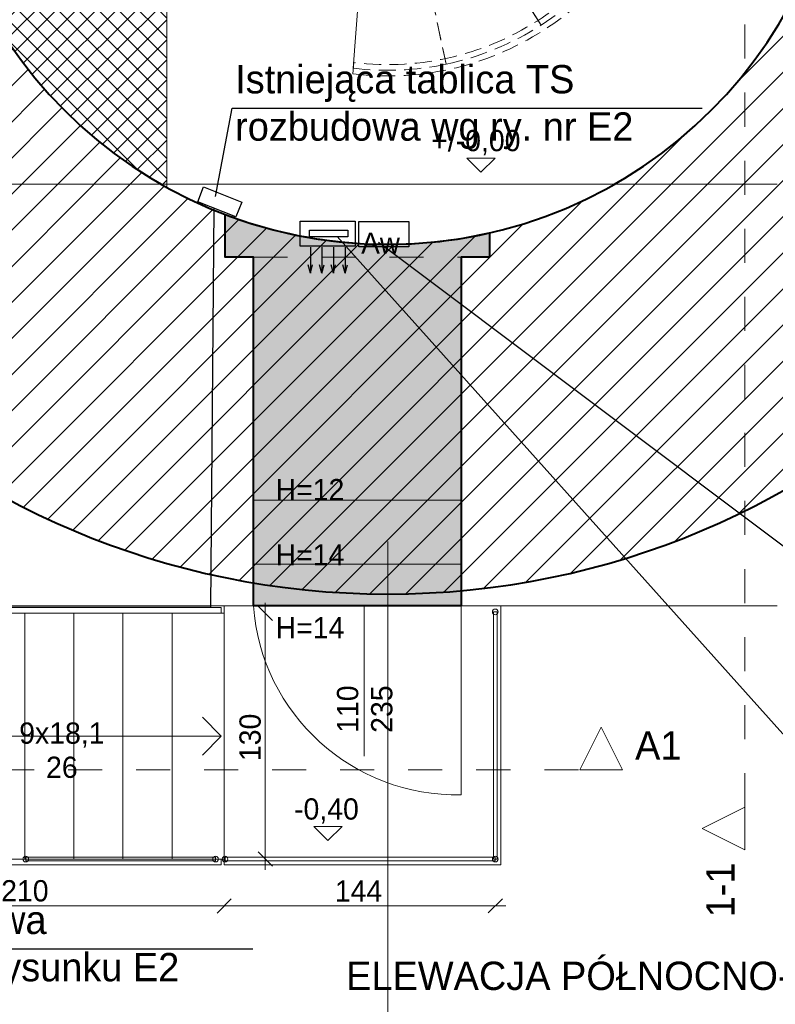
# Model space of a CAD drawing. Header units: centimetres. Extents: x 13236 to 130629, y -361 to 3059.
# Tile 4 of 71: x 14425 to 14825, y 326 to 847. Entities that reach past the tile are written whole.
import ezdxf

# ---------------------------------------------------------------- set-up
doc = ezdxf.new("R2010")
doc.units = ezdxf.units.CM
doc.header["$MEASUREMENT"] = 0
for name, pattern in [('Kropkowana gęsto', [13.229166, 0, -13.229166]), ('Przerywana', [36, 18, -18]), ('Przerywana gęsta', [13.5, 9, -4.5]), ('Wipeout_Contour', [100, 0, -100])]:
    doc.linetypes.add(name, pattern=pattern)
for name, color, linetype, lineweight in [('0_Nr_pióra__1', 7, 'Continuous', 13), ('0_Nr_pióra__101', 253, 'Continuous', 5), ('0_Nr_pióra__103', 7, 'Continuous', 5), ('0_Nr_pióra__104', 7, 'Continuous', 5), ('0_Nr_pióra__11', 7, 'Continuous', 13), ('0_Nr_pióra__61', 251, 'Continuous', 13), ('0_Nr_pióra__7', 7, 'Continuous', 20), ('0_Nr_pióra__71', 7, 'Continuous', 13), ('inw_legenda_Nr_pióra__1', 7, 'Continuous', 13), ('inw_przekrój _Nr_pióra__101', 253, 'Continuous', 5), ('inw_przekrój _Nr_pióra__61', 251, 'Continuous', 13), ('inw_wymiarowanie_Nr_pióra__1', 7, 'Continuous', 13), ('inw_ściany zewnętrzne_Nr_pióra__168', 7, 'Continuous', 5), ('inw_ściany zewnętrzne_Nr_pióra__27', 7, 'Continuous', 40), ('inw_ściany zewnętrzne_Nr_pióra__87', 7, 'Continuous', 13), ('Rozbiórka_0_Nr_pióra__1', 7, 'Continuous', 13), ('Rozbiórka_0_Nr_pióra__101', 253, 'Continuous', 5), ('Rozbiórka_inw_schody zewnętrzne_Nr_pióra__121', 255, 'Continuous', 0), ('Rozbiórka_inw_schody zewnętrzne_Nr_pióra__27', 7, 'Continuous', 40)]:
    doc.layers.add(name, color=color, linetype=linetype, lineweight=lineweight)
for name, color, linetype in [('inw_przekrój', 7, 'Continuous'), ('inw_wymiarowanie', 7, 'Continuous'), ('inw_ściany zewnętrzne', 7, 'Continuous')]:
    doc.layers.add(name, color=color, linetype=linetype)
doc.styles.add('STYL_AUTOMATYCZNY_1', font='GOTHIC.TTF')
doc.dimstyles.new('STYL_AUTOMATYCZNY__1', dxfattribs={"dimtxt": 11.25, "dimasz": 7.125, "dimexe": 0.18, "dimexo": 0.0625, "dimgap": 0.09, "dimtad": 1, "dimtih": 1, "dimtoh": 1, "dimdec": 0, "dimzin": 0, "dimdsep": 46, "dimtxsty": 'STYL_AUTOMATYCZNY_1', "dimblk": 'ARROWHEAD_6', "dimblk1": 'ARROWHEAD_6', "dimblk2": 'ARROWHEAD_6', "dimcen": 0.09, "dimse1": 1, "dimse2": 1, "dimclrd": 256, "dimclre": 256, "dimclrt": 256, "dimadec": 1, "dimazin": 0, "dimtfac": 1, "dimtdec": 4, "dimtmove": 0, "dimatfit": 3, "dimfxl": 1, "dimtolj": 1, "dimtzin": 0, "dimarcsym": 0})
doc.dimstyles.new('STYL_AUTOMATYCZNY__2', dxfattribs={"dimtxt": 11.25, "dimasz": 7.125, "dimexe": 0.18, "dimexo": 0.0625, "dimgap": 0.09, "dimtad": 1, "dimdec": 0, "dimzin": 0, "dimdsep": 46, "dimtxsty": 'STYL_AUTOMATYCZNY_1', "dimblk": 'ARROWHEAD_6', "dimblk1": 'ARROWHEAD_6', "dimblk2": 'ARROWHEAD_6', "dimcen": 0.09, "dimse1": 1, "dimse2": 1, "dimclrd": 256, "dimclre": 256, "dimclrt": 256, "dimadec": 1, "dimazin": 0, "dimtfac": 1, "dimtdec": 4, "dimtmove": 0, "dimatfit": 3, "dimfxl": 1, "dimtolj": 1, "dimtzin": 0, "dimarcsym": 0})

# ---------------------------------------------------------------- blocks, each defined once
blk = doc.blocks.new('Strop_22_4', base_point=(14680.08, 536.83))
at = {"layer": '0_Nr_pióra__1', "linetype": 'Continuous', "flags": 128}
blk.add_lwpolyline([(14680.08, 536.83), (14533.56, 536.81), (14533.58, 399.83), (14680.08, 399.83)], close=True, dxfattribs=at)
blk = doc.blocks.new('Strop_23_4', base_point=(14862.23, 969.13))
at = {"layer": '0_Nr_pióra__1', "linetype": 'Continuous', "flags": 128}
blk.add_lwpolyline([(14862.23, 969.13), (14503.23, 969.14), (14503.23, 758.2, 0.569792)], format="xyb", close=True, dxfattribs=at)
blk = doc.blocks.new('Schody_2_4', base_point=(7331.23, 289.46))
at = {"layer": '0_Nr_pióra__11', "linetype": 'Przerywana gęsta', "flags": 128}
for points in [[(14348.88, 535.83), (14324.08, 535.83), (14324.08, 529.83), (14351.28, 529.83)], [(14400.88, 405.83), (14324.08, 405.83), (14324.08, 399.83), (14403.28, 399.83)]]:
    blk.add_lwpolyline(points, close=True, dxfattribs=at)
at = {"layer": '0_Nr_pióra__11', "linetype": 'Continuous', "flags": 128}
for points in [[(14354.27, 535.83), (14356.67, 529.83), (14532.08, 529.83), (14532.08, 535.83)], [(14406.27, 405.83), (14408.67, 399.83), (14532.08, 399.83), (14532.08, 405.83)]]:
    blk.add_lwpolyline(points, close=True, dxfattribs=at)
at = {"linetype": 'Wipeout_Contour', "ltscale": 57379.438034}
blk.add_wipeout([(14324.08, 532.83), (14324.08, 402.83), (14350.08, 402.83), (14350.08, 532.83)], dxfattribs=at)
at = {"layer": '0_Nr_pióra__11', "linetype": 'Przerywana gęsta'}
for p, q in [((14324.08, 532.83), (14324.08, 402.83)), ((14350.08, 532.83), (14324.08, 532.83)), ((14350.08, 402.83), (14350.08, 532.83)), ((14324.08, 402.83), (14350.08, 402.83))]:
    blk.add_line(p, q, dxfattribs=at)
at = {"linetype": 'Wipeout_Contour', "ltscale": 57481.104735}
blk.add_wipeout([(14350.08, 532.83), (14350.08, 402.83), (14376.08, 402.83), (14376.08, 467.83)], dxfattribs=at)
at = {"layer": '0_Nr_pióra__11', "linetype": 'Przerywana gęsta'}
for p, q in [((14350.08, 532.83), (14350.08, 402.83)), ((14324.08, 467.83), (14350.08, 467.83)), ((14376.08, 402.83), (14376.08, 467.83)), ((14350.08, 402.83), (14376.08, 402.83))]:
    blk.add_line(p, q, dxfattribs=at)
at = {"linetype": 'Wipeout_Contour', "ltscale": 43134.957509}
blk.add_wipeout([(14376.08, 532.83), (14355.47, 532.83), (14376.08, 481.29)], dxfattribs=at)
at = {"layer": '0_Nr_pióra__11', "linetype": 'Continuous'}
for p, q in [((14376.08, 532.83), (14355.47, 532.83)), ((14376.08, 481.29), (14376.08, 532.83))]:
    blk.add_line(p, q, dxfattribs=at)
at = {"linetype": 'Wipeout_Contour', "ltscale": 43173.613839}
blk.add_wipeout([(14402.08, 402.83), (14376.08, 467.83), (14376.08, 402.83)], dxfattribs=at)
at = {"layer": '0_Nr_pióra__11', "linetype": 'Przerywana gęsta'}
for p, q in [((14376.08, 467.83), (14376.08, 402.83)), ((14376.08, 402.83), (14402.08, 402.83))]:
    blk.add_line(p, q, dxfattribs=at)
at = {"linetype": 'Wipeout_Contour', "ltscale": 57590.138429}
blk.add_wipeout([(14376.08, 532.83), (14376.08, 481.29), (14402.08, 416.29), (14402.08, 532.83)], dxfattribs=at)
at = {"layer": '0_Nr_pióra__71', "linetype": 'Continuous'}
blk.add_hatch(color=256, dxfattribs=at).paths.add_polyline_path([(14381.47, 465.33, 1), (14381.47, 470.33, 1)])
at = {"layer": '0_Nr_pióra__11', "linetype": 'Continuous'}
for p, q in [((14376.08, 532.83), (14376.08, 481.29)), ((14402.08, 532.83), (14376.08, 532.83)), ((14402.08, 416.29), (14402.08, 532.83))]:
    blk.add_line(p, q, dxfattribs=at)
at = {"layer": '0_Nr_pióra__11', "linetype": 'Przerywana gęsta'}
for p, q in [((14376.08, 467.83), (14366.08, 477.83)), ((14350.08, 467.83), (14376.08, 467.83)), ((14366.08, 457.83), (14376.08, 467.83))]:
    blk.add_line(p, q, dxfattribs=at)
at = {"layer": '0_Nr_pióra__11', "linetype": 'Continuous', "flags": 128}
blk.add_lwpolyline([(14381.47, 465.33, 1), (14381.47, 470.33, 1)], format="xyb", close=True, dxfattribs=at)
at = {"linetype": 'Wipeout_Contour', "ltscale": 72105.031898}
blk.add_wipeout([(14402.08, 532.83), (14402.08, 416.29), (14407.47, 402.83), (14428.08, 402.83), (14428.08, 532.83)], dxfattribs=at)
at = {"layer": '0_Nr_pióra__11', "linetype": 'Continuous'}
for p, q in [((14350.08, 532.83), (14402.08, 402.83)), ((14355.47, 532.83), (14407.47, 402.83)), ((14402.08, 532.83), (14402.08, 416.29)), ((14428.08, 532.83), (14402.08, 532.83)), ((14428.08, 402.83), (14428.08, 532.83)), ((14407.47, 402.83), (14428.08, 402.83))]:
    blk.add_line(p, q, dxfattribs=at)
at = {"linetype": 'Wipeout_Contour', "ltscale": 57795.214115}
blk.add_wipeout([(14428.08, 532.83), (14428.08, 402.83), (14454.08, 402.83), (14454.08, 532.83)], dxfattribs=at)
at = {"layer": '0_Nr_pióra__11', "linetype": 'Continuous'}
for p, q in [((14428.08, 532.83), (14428.08, 402.83)), ((14454.08, 532.83), (14428.08, 532.83)), ((14454.08, 402.83), (14454.08, 532.83)), ((14428.08, 402.83), (14454.08, 402.83))]:
    blk.add_line(p, q, dxfattribs=at)
at = {"linetype": 'Wipeout_Contour', "ltscale": 57899.158635}
blk.add_wipeout([(14454.08, 532.83), (14454.08, 402.83), (14480.08, 402.83), (14480.08, 532.83)], dxfattribs=at)
at = {"layer": '0_Nr_pióra__11', "linetype": 'Continuous'}
for p, q in [((14454.08, 532.83), (14454.08, 402.83)), ((14480.08, 532.83), (14454.08, 532.83)), ((14480.08, 402.83), (14480.08, 532.83)), ((14454.08, 402.83), (14480.08, 402.83))]:
    blk.add_line(p, q, dxfattribs=at)
at = {"linetype": 'Wipeout_Contour', "ltscale": 58003.103355}
blk.add_wipeout([(14480.08, 532.83), (14480.08, 402.83), (14506.08, 402.83), (14506.08, 532.83)], dxfattribs=at)
at = {"layer": '0_Nr_pióra__11', "linetype": 'Continuous'}
for p, q in [((14480.08, 532.83), (14480.08, 402.83)), ((14506.08, 532.83), (14480.08, 532.83)), ((14506.08, 402.83), (14506.08, 532.83)), ((14480.08, 402.83), (14506.08, 402.83))]:
    blk.add_line(p, q, dxfattribs=at)
at = {"linetype": 'Wipeout_Contour', "ltscale": 87188.671274}
blk.add_wipeout([(14506.08, 532.83), (14506.08, 402.83), (14532.08, 402.83), (14533.58, 402.83), (14533.58, 532.83), (14532.08, 532.83)], dxfattribs=at)
at = {"layer": '0_Nr_pióra__11', "linetype": 'Continuous'}
for p, q in [((14506.08, 532.83), (14506.08, 402.83)), ((14532.08, 532.83), (14506.08, 532.83)), ((14533.58, 532.83), (14532.08, 532.83)), ((14533.58, 402.83), (14533.58, 532.83)), ((14532.08, 467.83), (14522.08, 477.83)), ((14381.47, 467.83), (14506.08, 467.83)), ((14506.08, 467.83), (14532.08, 467.83)), ((14522.08, 457.83), (14532.08, 467.83)), ((14506.08, 402.83), (14532.08, 402.83)), ((14532.08, 402.83), (14533.58, 402.83))]:
    blk.add_line(p, q, dxfattribs=at)
blk = doc.blocks.new('Schody_4_4', base_point=(7331.23, 289.46))
at = {"layer": '0_Nr_pióra__1', "linetype": 'Przerywana gęsta'}
for p, q in [((14764.72, 930.24), (14639.39, 964.78)), ((14630.95, 953.29), (14701.36, 844.01)), ((14701.36, 844.01), (14630.95, 953.29)), ((14636.23, 958.26), (14740.99, 881.28)), ((14740.99, 881.28), (14636.23, 958.26)), ((14616.99, 950.34), (14606.82, 886.14)), ((14606.82, 886.14), (14616.99, 950.34)), ((14624.24, 950.53), (14651.05, 823.32)), ((14651.05, 823.32), (14624.24, 950.53)), ((14618.26, 894.46), (14606.82, 886.14)), ((14606.82, 886.14), (14615.14, 874.7))]:
    blk.add_line(p, q, dxfattribs=at)
at = {"layer": '0_Nr_pióra__1', "linetype": 'Continuous'}
blk.add_line((14601.93, 821.2), (14611.78, 951.92), dxfattribs=at)
at = {"layer": '0_Nr_pióra__1', "linetype": 'Przerywana gęsta', "flags": 128}
for points in [[(14611.54, 948.76, 0.44774), (14642.29, 963.99), (14636.5, 965.58, -0.482456), (14612.02, 955.15)], [(14601.71, 818.21, 0.371393), (14767.61, 929.44), (14761.83, 931.04, -0.371921), (14602.16, 824.2)]]:
    blk.add_lwpolyline(points, format="xyb", close=True, dxfattribs=at)
at = {"layer": '0_Nr_pióra__1', "linetype": 'Przerywana gęsta'}
for radius, start, end in [(20, 323.6942, 344.5904), (20, 281.9019, 302.7981), (20, 302.7981, 323.6942), (20, 245.3648, 261.0058), (20, 261.0058, 281.9019), (85, 323.6942, 344.5904), (150, 323.6942, 344.5904), (85, 261.0058, 323.6942), (150, 302.7981, 323.6942), (150, 281.9019, 302.7981), (150, 263.0397, 281.9019)]:
    blk.add_arc((14620.11, 970.1), radius, start, end, dxfattribs=at)
blk = doc.blocks.new('Ściana_9_4', base_point=(15057.23, 536.78))
at = {"linetype": 'Wipeout_Contour', "ltscale": 58536.708857}
blk.add_wipeout([(14826.23, 759.78), (14412.54, 759.78), (14412.54, 536.78), (14826.23, 536.78)], dxfattribs=at).dxf.layer = 'inw_ściany zewnętrzne'
at = {"layer": 'inw_ściany zewnętrzne_Nr_pióra__87', "linetype": 'Continuous', "flags": 128}
for points in [[(14826.23, 759.78), (14412.54, 759.78)], [(14412.54, 536.78), (14826.23, 536.78)]]:
    blk.add_lwpolyline(points, dxfattribs=at)
blk = doc.blocks.new('Balustrada_2_4', base_point=(7331.23, 289.46))
at = {"layer": '0_Nr_pióra__104', "linetype": 'Continuous', "flags": 128}
for points in [[(14534.08, 404.33, 1), (14534.08, 401.33, 1)], [(14677.08, 404.33, 1), (14677.08, 401.33, 1)]]:
    blk.add_lwpolyline(points, format="xyb", close=True, dxfattribs=at)
blk.add_lwpolyline([(14677.08, 401.83), (14677.08, 403.83), (14534.08, 403.83), (14534.08, 401.83)], close=True, dxfattribs=at)
blk.add_lwpolyline([(14677.08, 401.83), (14677.08, 403.83), (14534.08, 403.83), (14534.08, 401.83)], close=True, dxfattribs=at)
blk.add_lwpolyline([(14677.08, 401.83), (14677.08, 403.83), (14534.08, 403.83), (14534.08, 401.83)], close=True, dxfattribs=at)
blk.add_lwpolyline([(14677.08, 401.83), (14677.08, 403.83), (14534.08, 403.83), (14534.08, 401.83)], close=True, dxfattribs=at)
blk.add_lwpolyline([(14677.08, 401.83), (14677.08, 403.83), (14534.08, 403.83), (14534.08, 401.83)], close=True, dxfattribs=at)
blk = doc.blocks.new('Balustrada_3_4', base_point=(7331.23, 289.46))
at = {"layer": '0_Nr_pióra__104', "linetype": 'Continuous', "flags": 128}
for points in [[(14675.58, 533.61, 1), (14678.58, 533.61, 1)], [(14675.58, 402.83, 1), (14678.58, 402.83, 1)]]:
    blk.add_lwpolyline(points, format="xyb", close=True, dxfattribs=at)
blk.add_lwpolyline([(14678.08, 533.61), (14676.08, 533.61), (14676.08, 402.83), (14678.08, 402.83)], close=True, dxfattribs=at)
blk.add_lwpolyline([(14678.08, 533.61), (14676.08, 533.61), (14676.08, 402.83), (14678.08, 402.83)], close=True, dxfattribs=at)
blk.add_lwpolyline([(14678.08, 533.61), (14676.08, 533.61), (14676.08, 402.83), (14678.08, 402.83)], close=True, dxfattribs=at)
blk.add_lwpolyline([(14678.08, 533.61), (14676.08, 533.61), (14676.08, 402.83), (14678.08, 402.83)], close=True, dxfattribs=at)
blk.add_lwpolyline([(14678.08, 533.61), (14676.08, 533.61), (14676.08, 402.83), (14678.08, 402.83)], close=True, dxfattribs=at)
blk = doc.blocks.new('Balustrada_5_4', base_point=(7331.23, 289.46))
at = {"layer": '0_Nr_pióra__104', "linetype": 'Continuous', "flags": 128}
for points in [[(14428.64, 404.33, 1), (14428.64, 401.33, 1)], [(14529.08, 404.33, 1), (14529.08, 401.33, 1)]]:
    blk.add_lwpolyline(points, format="xyb", close=True, dxfattribs=at)
blk.add_lwpolyline([(14529.08, 401.83), (14529.08, 403.83), (14428.64, 403.83), (14428.64, 401.83)], close=True, dxfattribs=at)
blk.add_lwpolyline([(14529.08, 401.83), (14529.08, 403.83), (14428.64, 403.83), (14428.64, 401.83)], close=True, dxfattribs=at)
blk.add_lwpolyline([(14529.08, 401.83), (14529.08, 403.83), (14428.64, 403.83), (14428.64, 401.83)], close=True, dxfattribs=at)
blk.add_lwpolyline([(14529.08, 401.83), (14529.08, 403.83), (14428.64, 403.83), (14428.64, 401.83)], close=True, dxfattribs=at)
blk.add_lwpolyline([(14529.08, 401.83), (14529.08, 403.83), (14428.64, 403.83), (14428.64, 401.83)], close=True, dxfattribs=at)
blk = doc.blocks.new('*D100', base_point=(7331.23, 289.46))
at = {"layer": '0_Nr_pióra__103', "linetype": 'Continuous'}
for p, q in [((14206.32, 381.75), (14198.82, 374.24)), ((14327.78, 381.77), (14320.28, 374.26)), ((14172.56, 377.99), (14202.57, 377.99)), ((14202.57, 377.99), (14324.03, 378.02)), ((14324.03, 378.02), (14533.59, 378.05))]:
    blk.add_line(p, q, dxfattribs=at)
at = {"layer": '0_Nr_pióra__103', "insert": (14250.12, 380.25), "char_height": 11.25, "attachment_point": 7, "rotation": 0.0098, "style": 'STYL_AUTOMATYCZNY_1'}
blk.add_mtext('\\A1;{\\pql;\\fCentury Gothic|b0|i0|c238|p34;121}', dxfattribs=at)
blk = doc.blocks.new('ARROWHEAD_6')
at = {"linetype": 'Continuous'}
for p, q in [((0, 0), (-1, 0)), ((-0.5, -0.5), (0.5, 0.5))]:
    blk.add_line(p, q, dxfattribs=at)
blk = doc.blocks.new('*D101', base_point=(7331.23, 289.46))
at = {"layer": '0_Nr_pióra__103', "linetype": 'Continuous'}
for p, q in [((14327.78, 381.77), (14320.28, 374.26)), ((14537.34, 381.8), (14529.84, 374.3)), ((14324.03, 378.02), (14533.59, 378.05))]:
    blk.add_line(p, q, dxfattribs=at)
at = {"layer": '0_Nr_pióra__103', "insert": (14415.63, 380.28), "char_height": 11.25, "attachment_point": 7, "rotation": 0.0098, "style": 'STYL_AUTOMATYCZNY_1'}
blk.add_mtext('\\A1;{\\pql;\\fCentury Gothic|b0|i0|c238|p34;210}', dxfattribs=at)
blk = doc.blocks.new('*D102', base_point=(7331.23, 289.46))
at = {"layer": '0_Nr_pióra__103', "linetype": 'Continuous'}
for p, q in [((14537.34, 381.8), (14529.84, 374.3)), ((14673.36, 374.33), (14680.86, 381.83)), ((14324.03, 378.02), (14533.59, 378.05)), ((14533.59, 378.05), (14677.11, 378.08)), ((14677.11, 378.08), (14682.73, 378.08))]:
    blk.add_line(p, q, dxfattribs=at)
at = {"layer": '0_Nr_pióra__103', "insert": (14592.16, 380.31), "char_height": 11.25, "attachment_point": 7, "rotation": 0.0098, "style": 'STYL_AUTOMATYCZNY_1'}
blk.add_mtext('\\A1;{\\pql;\\fCentury Gothic|b0|i0|c238|p34;144}', dxfattribs=at)
blk = doc.blocks.new('*D103', base_point=(7331.23, 289.46))
at = {"layer": '0_Nr_pióra__103', "linetype": 'Continuous'}
for p, q in [((14559.12, 529.08), (14551.62, 536.58)), ((14555.37, 532.83), (14555.37, 538.46)), ((14555.37, 402.83), (14555.37, 532.83)), ((14551.62, 406.58), (14559.12, 399.08)), ((14555.37, 397.21), (14555.37, 402.83))]:
    blk.add_line(p, q, dxfattribs=at)
at = {"layer": '0_Nr_pióra__103', "insert": (14553.12, 454.65), "char_height": 11.25, "attachment_point": 7, "rotation": 90, "style": 'STYL_AUTOMATYCZNY_1'}
blk.add_mtext('\\A1;{\\pql;\\fCentury Gothic|b0|i0|c238|p34;130}', dxfattribs=at)
blk = doc.blocks.new('Wymiary_4_4', base_point=(14588.55, 412.62))
at = {"layer": '0_Nr_pióra__1', "linetype": 'Continuous'}
for p, q in [((14588.55, 412.62), (14581.05, 420.12)), ((14581.05, 420.12), (14596.05, 420.12)), ((14596.05, 420.12), (14588.55, 412.62))]:
    blk.add_line(p, q, dxfattribs=at)
at = {"layer": '0_Nr_pióra__1', "insert": (14570.6, 421.62), "char_height": 11.25, "attachment_point": 7, "style": 'STYL_AUTOMATYCZNY_1'}
blk.add_mtext('\\A1;{\\pql;\\fCentury Gothic|b0|i0|c238|p34;-0,40}', dxfattribs=at)
blk = doc.blocks.new('Wymiary_8_4', base_point=(14669.49, 766.2))
at = {"layer": '0_Nr_pióra__1', "linetype": 'Continuous'}
for p, q in [((14669.49, 766.2), (14661.99, 773.7)), ((14661.99, 773.7), (14676.99, 773.7)), ((14676.99, 773.7), (14669.49, 766.2))]:
    blk.add_line(p, q, dxfattribs=at)
at = {"layer": '0_Nr_pióra__1', "insert": (14643.18, 775.2), "char_height": 11.25, "attachment_point": 7, "style": 'STYL_AUTOMATYCZNY_1'}
blk.add_mtext('\\A1;{\\pql;\\fCentury Gothic|b0|i0|c238|p34;+/-0,00}', dxfattribs=at)
blk = doc.blocks.new('*D119', base_point=(7331.23, 289.46))
at = {"layer": 'inw_wymiarowanie_Nr_pióra__1', "linetype": 'Continuous'}
for p, q in [((15087.23, 1396.9), (15087.23, 1402.52)), ((15090.98, 1393.15), (15083.48, 1400.65)), ((15087.23, 542.9), (15087.23, 1396.9)), ((15083.48, 546.65), (15090.98, 539.15)), ((15087.23, 537.27), (15087.23, 542.9))]:
    blk.add_line(p, q, dxfattribs=at)
at = {"layer": 'inw_wymiarowanie_Nr_pióra__1', "insert": (15084.98, 956.72), "char_height": 11.25, "attachment_point": 7, "rotation": 90, "style": 'STYL_AUTOMATYCZNY_1'}
blk.add_mtext('\\A1;{\\pql;\\fCentury Gothic|b0|i0|c238|p34;854}', dxfattribs=at)
blk = doc.blocks.new('Płaszczyzna odcinająca_2_4', base_point=(14079.81, 450.05))
at = {"layer": 'inw_przekrój _Nr_pióra__101', "linetype": 'Przerywana'}
blk.add_line((14091.06, 450.05), (14721.83, 450.05), dxfattribs=at)
at = {"layer": 'inw_przekrój _Nr_pióra__61', "char_height": 15, "style": 'STYL_AUTOMATYCZNY_1'}
for s, insert, attachment_point in [('\\A1;{\\pqr;\\pt0;\\fCentury Gothic|b0|i0|c238|p34;A1}', (14061.81, 455.43), 9), ('\\A1;{\\pql;\\pt0;\\fCentury Gothic|b0|i0|c238|p34;A1}', (14751.08, 455.43), 7)]:
    blk.add_mtext(s, dxfattribs=dict(at, insert=insert, attachment_point=attachment_point))
at = {"linetype": 'Wipeout_Contour', "ltscale": 42261.712821}
blk.add_wipeout([(14068.56, 450.05), (14091.06, 450.05), (14079.81, 472.55)], dxfattribs=at).dxf.layer = 'inw_przekrój'
at = {"linetype": 'Wipeout_Contour', "ltscale": 44220.546928}
blk.add_wipeout([(14744.33, 450.05), (14733.08, 472.55), (14721.83, 450.05)], dxfattribs=at).dxf.layer = 'inw_przekrój'
at = {"layer": 'inw_przekrój _Nr_pióra__61', "linetype": 'Continuous', "flags": 128}
for points in [[(14068.56, 450.05), (14091.06, 450.05), (14079.81, 472.55)], [(14744.33, 450.05), (14721.83, 450.05), (14733.08, 472.55)]]:
    blk.add_lwpolyline(points, close=True, dxfattribs=at)
blk = doc.blocks.new('Elewacja_5_4', base_point=(13797.52, 328.36))
at = {"layer": '0_Nr_pióra__61', "insert": (14928.14, 333.36), "char_height": 15, "attachment_point": 9, "style": 'STYL_AUTOMATYCZNY_1'}
blk.add_mtext('\\A1;{\\pqr;\\pt0;\\fCentury Gothic|b0|i0|c238|p34;ELEWACJA PÓŁNOCNO-WSCHODNIA}', dxfattribs=at)
at = {"linetype": 'Wipeout_Contour', "ltscale": 44849.744504}
blk.add_wipeout([(14934.89, 328.36), (14957.39, 328.36), (14946.14, 350.86)], dxfattribs=at)
at = {"layer": '0_Nr_pióra__61', "linetype": 'Continuous', "flags": 128}
blk.add_lwpolyline([(14934.89, 328.36), (14957.39, 328.36), (14946.14, 350.86)], close=True, dxfattribs=at)
blk = doc.blocks.new('Ściana_12_4', base_point=(14378.23, 970.04))
at = {"layer": 'inw_ściany zewnętrzne_Nr_pióra__168', "linetype": 'Continuous'}
h = blk.add_hatch(dxfattribs=at)
h.set_pattern_fill('Bloczki_ceramiczne_0004', color=256, style=0, pattern_type=2)
h.set_pattern_definition([(45, (7331.23, 289.463), (-9.545941, 9.545941), [])])
h.paths.add_polyline_path([(14193.23, 970.04, 1), (15047.23, 970.04), (14862.23, 970.04, -1), (14378.23, 970.04)])
at = {"layer": 'inw_ściany zewnętrzne_Nr_pióra__27', "linetype": 'Continuous'}
for radius in [427, 242]:
    blk.add_arc((14620.23, 970.04), radius, 180, 0, dxfattribs=at)
blk = doc.blocks.new('Płaszczyzna odcinająca_5_4', base_point=(14809.07, 419.02))
at = {"layer": 'inw_przekrój _Nr_pióra__101', "linetype": 'Przerywana'}
blk.add_line((14809.07, 430.27), (14809.07, 1497.56), dxfattribs=at)
at = {"layer": 'inw_przekrój _Nr_pióra__61', "insert": (14803.69, 401.02), "char_height": 15, "attachment_point": 9, "rotation": 90, "style": 'STYL_AUTOMATYCZNY_1'}
blk.add_mtext('\\A1;{\\pqr;\\pt0;\\fCentury Gothic|b0|i0|c238|p34;1-1}', dxfattribs=at)
at = {"linetype": 'Wipeout_Contour', "ltscale": 44421.999815}
blk.add_wipeout([(14809.07, 407.77), (14809.07, 430.27), (14786.57, 419.02)], dxfattribs=at).dxf.layer = 'inw_przekrój'
at = {"layer": 'inw_przekrój _Nr_pióra__61', "linetype": 'Continuous', "flags": 128}
blk.add_lwpolyline([(14809.07, 407.77), (14809.07, 430.27), (14786.57, 419.02)], close=True, dxfattribs=at)
blk = doc.blocks.new('G$CE0875BF1')
at = {"color": 1, "lineweight": 30}
blk.add_lwpolyline([(0, 27.54), (29.07, 27.54), (29.07, 14.2), (0, 14.2)], close=True, dxfattribs=at)
at = {"color": 1}
blk.add_lwpolyline([(4.99, 22.77), (25.24, 22.77), (25.24, 19.28), (4.99, 19.28)], close=True, dxfattribs=at)
for points in [[(5.39, 13.78), (5.39, 0)], [(11.5, 13.78), (11.5, 0)], [(17.54, 13.78), (17.54, 0)], [(23.86, 13.78), (23.86, 0)], [(5.39, 0), (4.18, 4.34)], [(5.39, 0), (6.6, 4.34)], [(11.5, 0), (10.29, 4.34)], [(11.5, 0), (12.71, 4.34)], [(17.54, 0), (16.33, 4.34)], [(17.54, 0), (18.75, 4.34)], [(23.86, 0), (22.65, 4.34)], [(23.86, 0), (25.07, 4.34)]]:
    blk.add_lwpolyline(points, dxfattribs=at)

msp = doc.modelspace()

# ---------------------------------------------------------------- block references
at = {"linetype": 'Continuous'}
for name, p in [('Strop_23_4', (14862.23, 969.13)), ('Schody_4_4', (7331.23, 289.46)), ('Wymiary_8_4', (14669.49, 766.2)), ('Strop_22_4', (14680.08, 536.83)), ('Wymiary_4_4', (14588.55, 412.62))]:
    msp.add_blockref(name, p, dxfattribs=at)

# ---------------------------------------------------------------- texts
at = {"layer": '0_Nr_pióra__7', "linetype": 'Continuous', "insert": (14579.04, 519.58), "char_height": 11.25, "attachment_point": 8, "style": 'STYL_AUTOMATYCZNY_1'}
msp.add_mtext('\\A1;{\\pqc;\\fCentury Gothic|b0|i0|c238|p34;H\\fCentury Gothic|b0|i0|c238|p34;=14}', dxfattribs=at)
at = {"layer": 'inw_legenda_Nr_pióra__1', "linetype": 'Continuous', "char_height": 15, "attachment_point": 7, "style": 'STYL_AUTOMATYCZNY_1'}
for s, insert in [('\\A1;\\pxsm1,ql;{\\C1;Istniejąca tablica TS\\Prozbudowa wg ry. nr E2}', (14539.45, 778.35)), ('\\A1;\\pxql;{\\C1;Istniejąca szafka kablowa\\Pwymiana na nową wg rysunku E2}', (14212.19, 333.63))]:
    msp.add_mtext(s, dxfattribs=dict(at, insert=insert))

# ---------------------------------------------------------------- next in the draw order: block references
at = {"linetype": 'Kropkowana gęsto'}
msp.add_blockref('Schody_2_4', (7331.23, 289.46), dxfattribs=at)

# ---------------------------------------------------------------- next in the draw order: block references
at = {"linetype": 'Continuous'}
for name in ['Balustrada_5_4', 'Balustrada_2_4']:
    msp.add_blockref(name, (7331.23, 289.46), dxfattribs=at)
at = {"layer": 'inw_ściany zewnętrzne'}
msp.add_blockref('Ściana_9_4', (15057.23, 536.78), dxfattribs=at)

# ---------------------------------------------------------------- next in the draw order: dimensions: what is measured, and where the dimension line sits
at = {"linetype": 'Continuous'}
dim = msp.add_linear_dim(base=(14324.03, 378.02), p1=(14202.56, 399.78), p2=(14324.03, 399.81), angle=0.0098, dimstyle='STYL_AUTOMATYCZNY__1', dxfattribs=at)
dim.commit()
dim.dimension.update_dxf_attribs({"geometry": '*D100', "text_midpoint": (14262.98, 385.88), "dimtype": 160, "text_rotation": 0.0098})

# ---------------------------------------------------------------- next in the draw order: hatches: boundary and pattern name
at = {"layer": 'Rozbiórka_0_Nr_pióra__101', "linetype": 'Continuous'}
h = msp.add_hatch(dxfattribs=at)
h.set_pattern_fill('Siatka_5x5_ukośna_0004', color=256, style=0, pattern_type=2)
h.set_pattern_definition([(45, (14514.2324, 985.123), (-5.3033, 5.3033), []), (135, (14514.2324, 985.123), (5.3033, 5.3033), [])])
h.paths.add_polyline_path([(14378.23, 970.04, 0.263863), (14496.05, 762.33), (14503.23, 758.2), (14503.23, 969.12), (14650.18, 968.72), (14650.23, 1210.17, 0.451103)])
at = {"layer": 'Rozbiórka_inw_schody zewnętrzne_Nr_pióra__121', "linetype": 'Continuous'}
msp.add_hatch(color=256, dxfattribs=at).paths.add_polyline_path([(14534.08, 743.9, 0.148164), (14674.08, 734.11), (14674.08, 721.18), (14659.08, 721.18), (14659.08, 536.78), (14549.08, 536.78), (14549.08, 721.18), (14534.08, 721.18)])

# ---------------------------------------------------------------- next in the draw order: linework, layer by layer
at = {"color": 1, "lineweight": 30}
for points in [[(14522.73, 758.37), (14542.96, 750.35), (14539.87, 742.56), (14519.64, 750.59)], [(14604.89, 740.14), (14631.32, 740.14), (14631.32, 726.74), (14604.89, 726.74)]]:
    msp.add_lwpolyline(points, close=True, dxfattribs=at)
msp.add_lwpolyline([(14158.16, 531.75), (14158.16, 536.15), (14526.49, 536.15), (14528.32, 747.18)], dxfattribs=at)
at = {"layer": '0_Nr_pióra__1', "linetype": 'Continuous'}
for p, q in [((14549.08, 592.78), (14659.08, 592.78)), ((14549.08, 558.78), (14659.08, 558.78)), ((14659.08, 536.78), (14549.08, 536.78))]:
    msp.add_line(p, q, dxfattribs=at)
at = {"layer": '0_Nr_pióra__101', "linetype": 'Continuous'}
msp.add_line((14620.23, 570.78), (14620.23, 193.07), dxfattribs=at)
at = {"layer": 'inw_ściany zewnętrzne_Nr_pióra__87', "linetype": 'Przerywana'}
msp.add_line((14549.08, 721.18), (14659.08, 721.18), dxfattribs=at)
at = {"layer": 'inw_ściany zewnętrzne_Nr_pióra__87', "linetype": 'Continuous'}
for p, q in [((14607.63, 536.78), (14607.63, 457.26)), ((14659.08, 536.78), (14659.08, 436.78))]:
    msp.add_line(p, q, dxfattribs=at)
msp.add_arc((14656.85, 544.83), 108.07, 184.2708, 271.1818, dxfattribs=at)
at = {"layer": 'Rozbiórka_0_Nr_pióra__1', "linetype": 'Continuous', "flags": 128}
msp.add_lwpolyline([(14378.23, 970.04, 0.263863), (14496.05, 762.33), (14503.23, 758.2), (14503.23, 969.12), (14650.18, 968.72), (14650.23, 1210.17, 0.451103)], format="xyb", close=True, dxfattribs=at)
at = {"layer": 'Rozbiórka_inw_schody zewnętrzne_Nr_pióra__27', "linetype": 'Continuous', "flags": 128}
msp.add_lwpolyline([(14534.08, 743.9, 0.148164), (14674.08, 734.11), (14674.08, 721.18), (14659.08, 721.18), (14659.08, 536.78), (14549.08, 536.78), (14549.08, 721.18), (14534.08, 721.18)], format="xyb", close=True, dxfattribs=at)

# ---------------------------------------------------------------- next in the draw order: block references
msp.add_blockref('G$CE0875BF1', (14573.86, 712.78))
at = {"linetype": 'Continuous'}
msp.add_blockref('Balustrada_3_4', (7331.23, 289.46), dxfattribs=at)
at = {"layer": 'inw_ściany zewnętrzne'}
msp.add_blockref('Ściana_12_4', (14378.23, 970.04), dxfattribs=at)

# ---------------------------------------------------------------- next in the draw order: texts
at = {"layer": '0_Nr_pióra__7', "linetype": 'Continuous', "char_height": 11.25, "attachment_point": 8, "style": 'STYL_AUTOMATYCZNY_1'}
for s, insert in [('\\A1;{\\pqc;\\fCentury Gothic|b0|i0|c238|p34;H=1\\fCentury Gothic|b0|i0|c238|p34;2}', (14579.04, 592.62)), ('\\A1;{\\pqc;\\fCentury Gothic|b0|i0|c238|p34;H\\fCentury Gothic|b0|i0|c238|p34;=14}', (14579.04, 558.15))]:
    msp.add_mtext(s, dxfattribs=dict(at, insert=insert))
at = {"layer": 'inw_legenda_Nr_pióra__1', "linetype": 'Continuous', "insert": (14606.18, 723.18), "char_height": 11, "attachment_point": 7, "style": 'STYL_AUTOMATYCZNY_1'}
msp.add_mtext('\\A1;\\pxse0.733333,ql;{\\C1;Aw}', dxfattribs=at)

# ---------------------------------------------------------------- next in the draw order: dimensions: what is measured, and where the dimension line sits
at = {"linetype": 'Continuous'}
for base, p1, p2, angle, dimstyle, picture, middle, turn in [((14533.59, 378.05), (14324.03, 399.81), (14533.56, 536.81), 0.0098, 'STYL_AUTOMATYCZNY__1', '*D101', (14428.49, 385.91), 0.0098), ((14677.11, 378.08), (14533.56, 536.81), (14677.08, 536.83), 0.0098, 'STYL_AUTOMATYCZNY__1', '*D102', (14605.03, 385.94), 0.0098), ((14555.37, 532.83), (14532.08, 402.83), (14532.08, 532.83), 90, 'STYL_AUTOMATYCZNY__2', '*D103', (14547.5, 467.51), 90)]:
    dim = msp.add_linear_dim(base=base, p1=p1, p2=p2, angle=angle, dimstyle=dimstyle, dxfattribs=at)
    dim.commit()
    dim.dimension.update_dxf_attribs({"geometry": picture, "text_midpoint": middle, "dimtype": 160, "text_rotation": turn})
at = {"layer": 'inw_wymiarowanie', "linetype": 'Continuous'}
dim = msp.add_linear_dim(base=(15087.23, 1396.9), p1=(14348.19, 542.9), p2=(14348.19, 1396.9), angle=90, dimstyle='STYL_AUTOMATYCZNY__2', dxfattribs=at)
dim.commit()
dim.dimension.update_dxf_attribs({"geometry": '*D119', "text_midpoint": (15079.36, 969.58), "dimtype": 160, "text_rotation": 90})

# ---------------------------------------------------------------- next in the draw order: block references
msp.add_blockref('Elewacja_5_4', (13827.55, 328.36))
at = {"layer": 'inw_przekrój'}
for name, p in [('Płaszczyzna odcinająca_5_4', (14809.07, 419.02)), ('Płaszczyzna odcinająca_2_4', (14079.81, 450.05))]:
    msp.add_blockref(name, p, dxfattribs=at)

# ---------------------------------------------------------------- next in the draw order: linework, layer by layer
for points in [[(14528.96, 753.31), (14537.92, 800.08), (14786.65, 800.08)], [(15286.37, 469.14), (14829.3, 469.14), (14593.45, 732.21)], [(14615.25, 729.11), (14833.01, 565.89), (15262.46, 565.89)], [(14157.85, 473.04), (14206.48, 355.36), (14548.8, 355.36)]]:
    msp.add_lwpolyline(points)

# ---------------------------------------------------------------- next in the draw order: texts
at = {"layer": '0_Nr_pióra__7', "linetype": 'Continuous', "insert": (14622.79, 482.14), "char_height": 11.25, "attachment_point": 8, "rotation": 90, "line_spacing_factor": 0.963147, "style": 'STYL_AUTOMATYCZNY_1'}
msp.add_mtext('\\A1;{\\pqc;\\fCentury Gothic|b0|i0|c238|p34;110\\P\\pqc;\\fCentury Gothic|b0|i0|c238|p34;235}', dxfattribs=at)
at = {"layer": '0_Nr_pióra__7', "linetype": 'Continuous', "insert": (14447.75, 445.62), "char_height": 11.25, "attachment_point": 8, "line_spacing_factor": 0.963147, "style": 'STYL_AUTOMATYCZNY_1'}
msp.add_mtext('\\A1;{\\pqc;\\fCentury Gothic|b0|i0|c238|p34;9\\fCentury Gothic|b0|i0|c238|p34;x1\\fCentury Gothic|b0|i0|c238|p34;8,1\\P\\pqc;\\fCentury Gothic|b0|i0|c238|p34;26}', dxfattribs=at)

doc.saveas('drawing.dxf')
